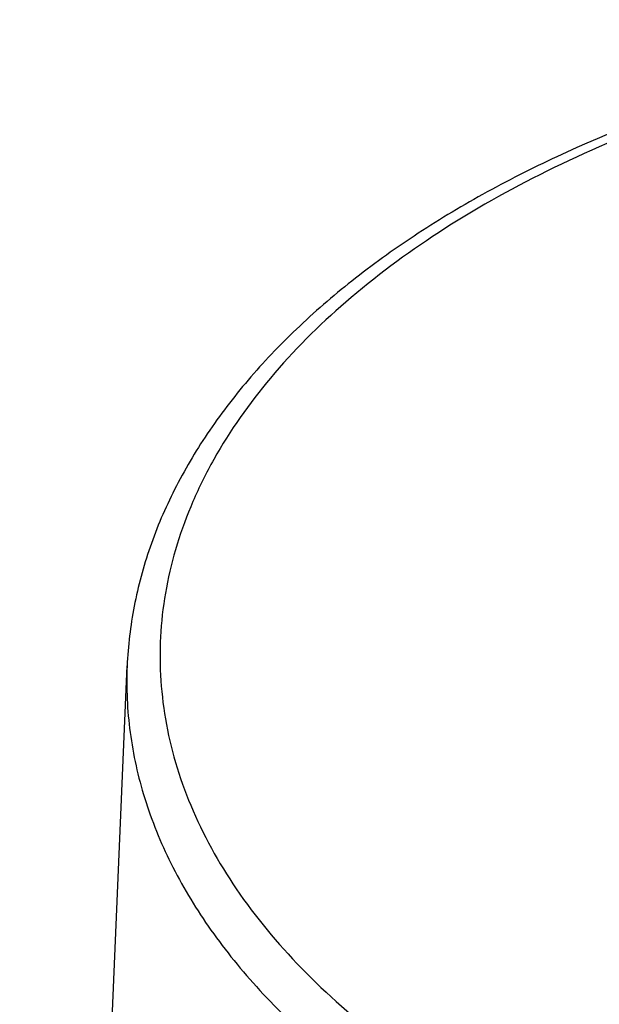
# Model space of a CAD drawing. Header units: millimetres. Extents: x 20 to 4180, y 42 to 2950.
# Tile 123 of 128: x 3395 to 3428, y 2600 to 2656. Entities that reach past the tile are written whole.
import ezdxf

# ---------------------------------------------------------------- set-up
doc = ezdxf.new("R2010")
doc.units = ezdxf.units.MM
doc.header["$LTSCALE"] = 231.275
doc.layers.add('DEFAULT_VBL19', color=7, linetype='CONTINUOUS')
doc.layers.add('TOP_ASM_PBL22', color=7, linetype='CONTINUOUS')

# ---------------------------------------------------------------- blocks, each defined once
blk = doc.blocks.new('TOP_ASM_PBL22', base_point=(3563.15, 2450.027))
at = {"layer": 'TOP_ASM_PBL22', "color": 7}
blk.add_line((3395.09, 2477.54), (3401.149, 2619.171), dxfattribs=at)
for points, knots in [([(3455.516, 2655.639), (3451.909, 2655.311), (3444.851, 2654.311), (3434.737, 2651.746), (3426.908, 2648.742), (3421.219, 2645.853), (3417.349, 2643.514), (3413.83, 2640.979), (3410.689, 2638.263), (3407.95, 2635.383), (3405.635, 2632.353), (3403.769, 2629.193), (3402.373, 2625.924), (3401.466, 2622.576), (3401.197, 2620.301), (3401.149, 2619.171)], [0, 0, 0, 0, 0.153629, 0.301691, 0.44175, 0.508235, 0.572131, 0.63337, 0.691963, 0.748008, 0.8017, 0.853328, 0.903273, 0.951991, 1, 1, 1, 1]), ([(3455.517, 2655.287), (3452.724, 2655.029), (3447.23, 2654.3), (3439.251, 2652.553), (3431.757, 2650.196), (3424.885, 2647.27), (3418.763, 2643.828), (3413.501, 2639.928), (3409.199, 2635.639), (3406.436, 2631.726), (3404.826, 2628.493), (3403.925, 2626.065), (3403.315, 2623.606), (3403, 2621.127), (3402.982, 2618.641), (3403.261, 2616.16), (3403.835, 2613.698), (3405.006, 2610.408), (3407.237, 2606.378), (3410.964, 2601.899), (3415.698, 2597.772), (3419.333, 2595.389), (3421.281, 2594.265)], [0, 0, 0, 0, 0.082858, 0.163503, 0.241021, 0.314636, 0.383761, 0.448058, 0.507518, 0.562534, 0.588663, 0.61405, 0.638878, 0.663356, 0.687705, 0.712155, 0.736929, 0.762238, 0.815111, 0.872, 0.933561, 1, 1, 1, 1]), ([(3401.149, 2619.171), (3401.095, 2617.92), (3401.21, 2615.383), (3402.052, 2611.621), (3403.551, 2607.935), (3405.306, 2605), (3406.998, 2602.73), (3408.941, 2600.448), (3411.749, 2597.714), (3415.614, 2594.695), (3418.452, 2592.891), (3419.945, 2592.029)], [0, 0, 0, 0, 0.108277, 0.21821, 0.331829, 0.450839, 0.512817, 0.576584, 0.709772, 0.850891, 1, 1, 1, 1])]:
    blk.add_open_spline(points, degree=3, knots=knots, dxfattribs=at)
blk = doc.blocks.new('DEFAULT_VBL19', base_point=(3738.453, 2286.165))
at = {"layer": 'TOP_ASM_PBL22'}
blk.add_blockref('TOP_ASM_PBL22', (3563.15, 2450.027), dxfattribs=at)

msp = doc.modelspace()

# ---------------------------------------------------------------- block references
at = {"layer": 'DEFAULT_VBL19'}
msp.add_blockref('DEFAULT_VBL19', (3738.453, 2286.165), dxfattribs=at)

doc.saveas('drawing.dxf')
